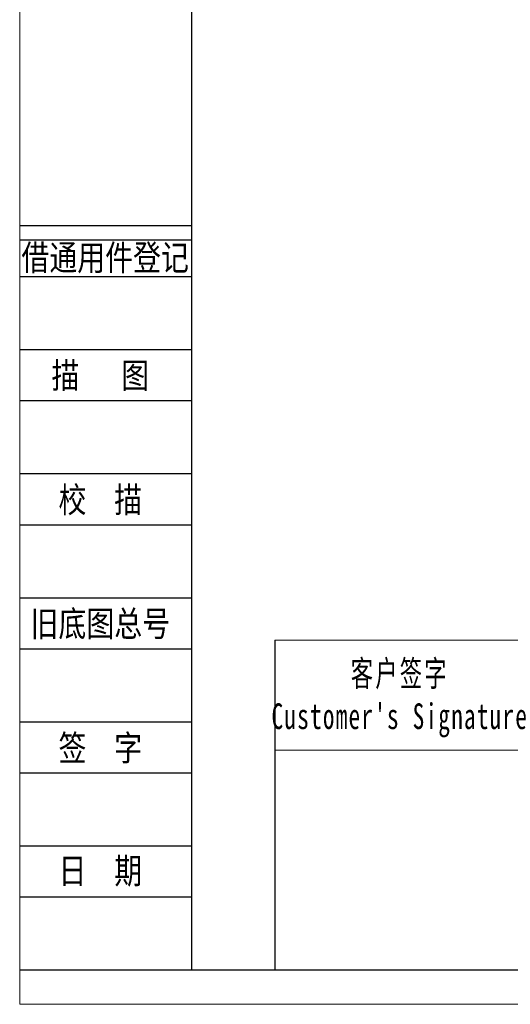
# Model space of a CAD drawing. Header units: millimetres. Extents: x 889 to 1305, y 1037 to 1331.
# Tile 1 of 10: x 889 to 960, y 1037 to 1178. Entities that reach past the tile are written whole.
import ezdxf
from ezdxf.enums import TextEntityAlignment as Align

# ---------------------------------------------------------------- set-up
doc = ezdxf.new("R2010")
doc.units = ezdxf.units.MM
for name, color, linetype in [('2细线层', 4, 'Continuous'), ('6文字层', 3, 'Continuous'), ('7标注层', 4, 'Continuous')]:
    doc.layers.add(name, color=color, linetype=linetype)
doc.layers.add('SLD-0', color=7, linetype='Continuous', lineweight=18)
doc.styles.add('宋体', font='txt', dxfattribs={"width": 0.8})
doc.styles.add('标准', font='txt', dxfattribs={"width": 0.667})

msp = doc.modelspace()

# ---------------------------------------------------------------- linework, layer by layer
at = {"layer": '2细线层'}
for p, q in [((889.370493, 1148.795765), (914.008459, 1148.795765)), ((889.370493, 1146.691), (914.008459, 1146.691)), ((889.370493, 1141.429087), (914.008459, 1141.429087)), ((889.370493, 1130.905261), (914.008459, 1130.905261)), ((889.370493, 1123.538583), (914.008459, 1123.538583)), ((889.370493, 1113.014757), (914.008459, 1113.014757)), ((889.370493, 1105.648079), (914.008459, 1105.648079)), ((889.370493, 1095.124253), (914.008459, 1095.124253)), ((889.370493, 1087.757574), (914.008459, 1087.757574)), ((889.370493, 1077.233748), (914.008459, 1077.233748)), ((889.370493, 1069.86707), (914.008459, 1069.86707)), ((889.370493, 1059.343244), (914.008459, 1059.343244)), ((889.370493, 1051.976566), (914.008459, 1051.976566)), ((889.370493, 1041.45274), (914.008459, 1041.45274))]:
    msp.add_line(p, q, dxfattribs=at)
at = {"layer": '7标注层', "color": 0}
msp.add_line((925.993129, 1088.993011), (925.993129, 1041.45274), dxfattribs=at)
at = {"layer": 'SLD-0'}
for p, q in [((925.993129, 1088.993011), (1300.271731, 1088.993011)), ((925.993129, 1073.128786), (1300.271731, 1073.128786))]:
    msp.add_line(p, q, dxfattribs=at)
at = {"layer": 'SLD-0', "color": 3}
msp.add_lwpolyline([(889.247993, 1036.500647), (1305.223825, 1036.500647), (1305.223825, 1330.654985), (889.247993, 1330.654985)], close=True, dxfattribs=at)
at = {"layer": 'SLD-0', "color": 3, "lineweight": 25}
msp.add_lwpolyline([(914.008459, 1041.45274), (1300.271731, 1041.45274), (1300.271731, 1325.702892), (914.008459, 1325.702892)], close=True, dxfattribs=at)

# ---------------------------------------------------------------- texts
at = {"layer": '6文字层', "color": 3, "style": '宋体', "width": 0.8}
for s, p in [('借通用件登记', (901.555871, 1144.199573)), ('描   图', (900.853677, 1127.221922)), ('校  描', (900.853677, 1109.331418)), ('旧底图总号', (900.853677, 1091.440914)), ('签  字', (900.853677, 1073.550409)), ('日  期', (900.860238, 1055.764939))]:
    msp.add_text(s, height=3.6833391, dxfattribs=at).set_placement(p, align=Align.MIDDLE)
at = {"layer": 'SLD-0', "color": 1, "insert": (943.988873, 1086.058069), "char_height": 3.70165266, "width": 46.04894076, "attachment_point": 2, "style": '标准'}
msp.add_mtext("\\T1.1;客户签字\\PCustomer's Signature", dxfattribs=at)

doc.saveas('drawing.dxf')
